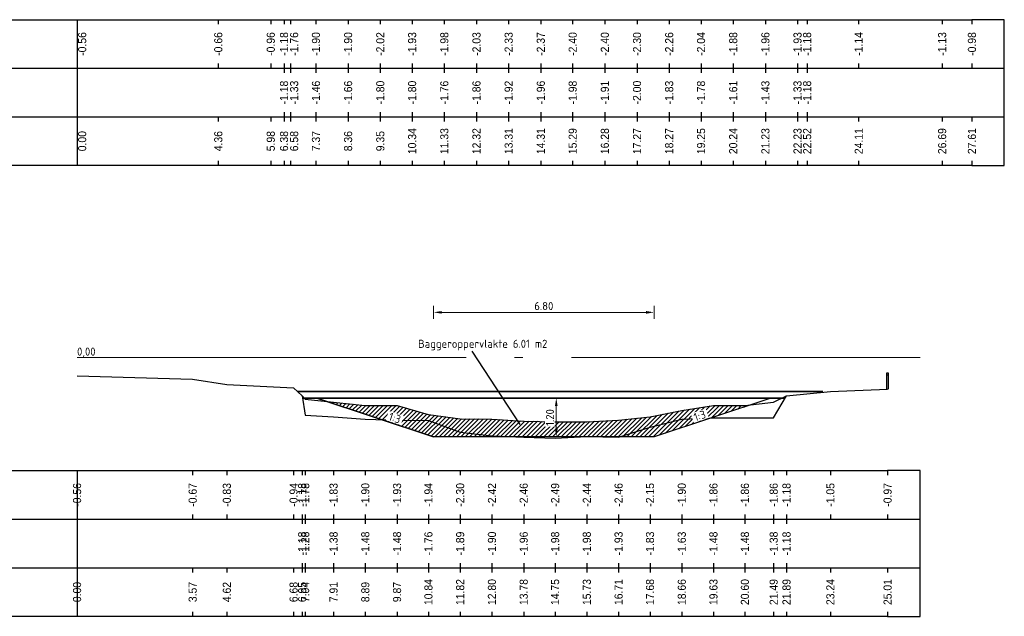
# Model space of a CAD drawing. Header units: metres. Extents: x 163463 to 198797, y 577287 to 592106.
# Tile 35 of 64: x 198186 to 198216, y 581711 to 581729. Entities that reach past the tile are written whole.
import ezdxf
from ezdxf.enums import TextEntityAlignment as Align

# ---------------------------------------------------------------- set-up
doc = ezdxf.new("R2010")
doc.units = ezdxf.units.M
doc.linetypes.add('AL-NAP_LIJN', pattern=[15.25, 12, -1.5, 0.25, -1.5])
doc.linetypes.add('MODDERLIJN', pattern=[2, 1, -1])
for name, color, linetype in [('0932-PRL_MODDERLIJN', 8, 'MODDERLIJN'), ('0943-PRP_RASTER', 8, 'Continuous'), ('0950-PRL_MAAIVELD', 8, 'Continuous'), ('0971-PRO_BALKLIJN', 1, 'Continuous'), ('0973-PRO_PARAMETERS', 1, 'Continuous'), ('0974-PRO_AFSTAND', 1, 'Continuous'), ('0975-PRO_HOOGTE-MAAIVELD', 1, 'Continuous'), ('0976-PRO_HOOGTE-SLIBLAAG', 1, 'Continuous'), ('baggerarcering', 1, 'Continuous'), ('baggeroppervlak', 7, 'Continuous'), ('Legger', 2, 'Continuous'), ('Teksten', 7, 'Continuous')]:
    doc.layers.add(name, color=color, linetype=linetype)
doc.layers.add('N-WA-WH-GRONDWATERLIJN-G', color=150, linetype='AL-GRONDWATERLIJN', lineweight=35)
doc.layers.add('X-XX-AL-NAP-G', color=7, linetype='AL-NAP_LIJN', lineweight=18)
doc.styles.add('NLCS-ISO', font='NLCS-ISO.ttf')
doc.styles.add('NLCS-ISO-M100-T25', font='NLCS-ISO.ttf', dxfattribs={"height": 0.25})
doc.styles.add('StagCAD', font='txt', dxfattribs={"width": 0.96})
doc.linetypes.add('AL-GRONDWATERLIJN', pattern='A,6,[32,NLCS.SHX,S=1,R=0,X=0,Y=0],6', length=12)
doc.dimstyles.new('NLCS-M100-T25-PIJL_l3_h1', dxfattribs={"dimscale": 0.1, "dimtxt": 0.25, "dimasz": 2.5, "dimexe": 2, "dimexo": 2, "dimgap": 0.7, "dimtad": 1, "dimzin": 0, "dimdsep": 46, "dimtxsty": 'NLCS-ISO-M100-T25', "dimcen": 2.5, "dimdle": 2, "dimclrd": 256, "dimclre": 256, "dimclrt": 256, "dimadec": 1, "dimazin": 0, "dimtfac": 1, "dimtofl": 0, "dimtmove": 1, "dimatfit": 0, "dimfxl": 2, "dimfxlon": 1, "dimtfill": 1, "dimtfillclr": 256, "dimtolj": 1, "dimtzin": 0, "dimlwd": 18, "dimlwe": 18, "dimarcsym": 0})

# ---------------------------------------------------------------- blocks, each defined once
blk = doc.blocks.new('PRASTR', base_point=(0, 1.5))
at = {"layer": '0943-PRP_RASTER'}
for points in [[(-0.04, 1.94, 0), (0.04, 1.94, 0)], [(-0.02, 1.5, 0), (-0.02, 2, 0), (0.02, 2, 0), (0.02, 1.5, 0)]]:
    blk.add_polyline3d(points, dxfattribs=at)
blk = doc.blocks.new('*D521')
at = {"lineweight": 18, "transparency": 16777216}
for p, q in [((198202.44, 581717.307), (198202.24, 581717.307)), ((198202.44, 581717.057), (198202.44, 581716.357)), ((198202.44, 581716.107), (198202.24, 581716.107))]:
    blk.add_line(p, q, dxfattribs=at)
at = {"transparency": 16777216}
for points in [[(198202.399, 581717.057), (198202.482, 581717.057), (198202.44, 581717.307)], [(198202.399, 581716.357), (198202.482, 581716.357), (198202.44, 581716.107)]]:
    blk.add_solid(points, dxfattribs=at)
at = {"layer": 'Defpoints', "color": 0, "transparency": 16777216}
for p in [(198202.44, 581717.307), (198202.44, 581716.107), (198202.44, 581716.107)]:
    blk.add_point(p, dxfattribs=at)
at = {"transparency": 16777216, "insert": (198202.245, 581716.707), "char_height": 0.25, "attachment_point": 5, "rotation": 90, "style": 'NLCS-ISO-M100-T25', "bg_fill": 3, "box_fill_scale": 1.1, "bg_fill_color": 256, "bg_fill_true_color": 13158600, "bg_fill_transparency": 0}
blk.add_mtext('\\A1;1.20', dxfattribs=at)
blk = doc.blocks.new('*D655')
at = {"lineweight": 18, "transparency": 16777216}
for p, q in [((198198.657, 581719.753), (198198.657, 581720.153)), ((198198.907, 581719.953), (198205.207, 581719.953)), ((198205.457, 581719.753), (198205.457, 581720.153))]:
    blk.add_line(p, q, dxfattribs=at)
at = {"transparency": 16777216}
for points in [[(198198.907, 581719.994), (198198.907, 581719.911), (198198.657, 581719.953)], [(198205.207, 581719.994), (198205.207, 581719.911), (198205.457, 581719.953)]]:
    blk.add_solid(points, dxfattribs=at)
at = {"layer": 'Defpoints', "color": 0, "transparency": 16777216}
for p in [(198205.457, 581719.953), (198198.657, 581716.107), (198205.457, 581716.107)]:
    blk.add_point(p, dxfattribs=at)
at = {"transparency": 16777216, "insert": (198202.057, 581720.148), "char_height": 0.25, "attachment_point": 5, "style": 'NLCS-ISO-M100-T25', "bg_fill": 3, "box_fill_scale": 1.1, "bg_fill_color": 256, "bg_fill_true_color": 13158600, "bg_fill_transparency": 0}
blk.add_mtext('\\A1;6.80', dxfattribs=at)

msp = doc.modelspace()

# ---------------------------------------------------------------- hatches: boundary and pattern name
at = {"layer": 'baggerarcering'}
h = msp.add_hatch(dxfattribs=at)
h.set_pattern_fill('ANSI31', color=256, scale=0.03)
h.set_pattern_definition([(45, (1063.35865, -4167.91118), (-0.067351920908, 0.067351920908), [])])
h.paths.add_polyline_path([(198195.384, 581717.199), (198198.657, 581716.107), (198205.457, 581716.107), (198208.422, 581717.096), (198208.259, 581717.077), (198207.289, 581717.077), (198206.312, 581716.927), (198205.332, 581716.727), (198204.362, 581716.627), (198203.382, 581716.577), (198202.405, 581716.577), (198201.435, 581716.597), (198200.455, 581716.657), (198199.475, 581716.667), (198198.496, 581716.797), (198197.528, 581717.077), (198196.548, 581717.077), (198195.569, 581717.177)])

# ---------------------------------------------------------------- linework, layer by layer
at = {"layer": '0932-PRL_MODDERLIJN'}
msp.add_lwpolyline([(198194.601, 581717.377), (198194.693, 581717.277), (198195.569, 581717.177), (198196.548, 581717.077), (198197.528, 581717.077), (198198.496, 581716.797), (198199.475, 581716.667), (198200.455, 581716.657), (198201.435, 581716.597), (198202.405, 581716.577), (198203.382, 581716.577), (198204.362, 581716.627), (198205.332, 581716.727), (198206.312, 581716.927), (198207.289, 581717.077), (198208.259, 581717.077), (198209.147, 581717.177), (198209.543, 581717.377)], dxfattribs=at)
at = {"layer": '0950-PRL_MAAIVELD'}
msp.add_lwpolyline([(198187.656, 581717.992), (198191.222, 581717.89), (198192.276, 581717.726), (198194.336, 581717.619), (198194.601, 581717.377), (198194.693, 581716.777), (198195.569, 581716.727), (198196.548, 581716.657), (198197.528, 581716.627), (198198.496, 581716.617), (198199.475, 581716.257), (198200.455, 581716.137), (198201.435, 581716.097), (198202.405, 581716.067), (198203.382, 581716.117), (198204.362, 581716.097), (198205.332, 581716.407), (198206.312, 581716.657), (198207.289, 581716.697), (198208.259, 581716.697), (198209.147, 581716.697), (198209.543, 581717.377), (198210.896, 581717.507), (198212.662, 581717.584)], dxfattribs=at)
at = {"layer": '0971-PRO_BALKLIJN'}
for points in [[(198187.656, 581728.989), (198187.656, 581724.489)], [(198180.156, 581727.489), (198187.656, 581727.489)], [(198187.656, 581727.489), (198215.263, 581727.489)], [(198215.263, 581727.489), (198216.263, 581727.489)], [(198180.156, 581725.989), (198187.656, 581725.989)], [(198187.656, 581725.989), (198215.263, 581725.989)], [(198215.263, 581725.989), (198216.263, 581725.989)], [(198187.656, 581715.067), (198187.656, 581710.567)], [(198180.156, 581713.567), (198187.656, 581713.567)], [(198187.656, 581713.567), (198212.662, 581713.567)], [(198212.662, 581713.567), (198213.662, 581713.567)], [(198180.156, 581712.067), (198187.656, 581712.067)], [(198187.656, 581712.067), (198212.662, 581712.067)], [(198212.662, 581712.067), (198213.662, 581712.067)]]:
    msp.add_lwpolyline(points, dxfattribs=at)
at = {"layer": '0973-PRO_PARAMETERS'}
for points in [[(198187.656, 581724.489), (198180.156, 581724.489), (198180.156, 581728.989), (198187.656, 581728.989)], [(198187.656, 581728.989), (198215.263, 581728.989)], [(198215.263, 581724.489), (198216.263, 581724.489), (198216.263, 581728.989), (198215.263, 581728.989)], [(198215.263, 581724.489), (198187.656, 581724.489)], [(198187.656, 581710.567), (198180.156, 581710.567), (198180.156, 581715.067), (198187.656, 581715.067)], [(198187.656, 581715.067), (198212.662, 581715.067)], [(198212.662, 581710.567), (198213.662, 581710.567), (198213.662, 581715.067), (198212.662, 581715.067)], [(198212.662, 581710.567), (198187.656, 581710.567)]]:
    msp.add_lwpolyline(points, dxfattribs=at)
at = {"layer": '0974-PRO_AFSTAND'}
for points in [[(198187.656, 581725.989), (198187.656, 581725.847)], [(198192.012, 581725.989), (198192.012, 581725.847)], [(198193.632, 581725.989), (198193.632, 581725.847)], [(198194.041, 581725.989), (198194.041, 581725.847)], [(198194.237, 581725.989), (198194.237, 581725.847)], [(198194.237, 581725.989), (198194.237, 581725.847)], [(198195.026, 581725.989), (198195.026, 581725.847)], [(198195.026, 581725.989), (198195.026, 581725.847)], [(198196.018, 581725.989), (198196.018, 581725.847)], [(198196.018, 581725.989), (198196.018, 581725.847)], [(198197.011, 581725.989), (198197.011, 581725.847)], [(198197.011, 581725.989), (198197.011, 581725.847)], [(198197.993, 581725.989), (198197.993, 581725.847)], [(198197.993, 581725.989), (198197.993, 581725.847)], [(198198.986, 581725.989), (198198.986, 581725.847)], [(198198.986, 581725.989), (198198.986, 581725.847)], [(198199.978, 581725.989), (198199.978, 581725.847)], [(198199.978, 581725.989), (198199.978, 581725.847)], [(198200.971, 581725.989), (198200.971, 581725.847)], [(198200.971, 581725.989), (198200.971, 581725.847)], [(198201.963, 581725.989), (198201.963, 581725.847)], [(198201.963, 581725.989), (198201.963, 581725.847)], [(198202.946, 581725.989), (198202.946, 581725.847)], [(198202.946, 581725.989), (198202.946, 581725.847)], [(198203.938, 581725.989), (198203.938, 581725.847)], [(198203.938, 581725.989), (198203.938, 581725.847)], [(198204.931, 581725.989), (198204.931, 581725.847)], [(198204.931, 581725.989), (198204.931, 581725.847)], [(198205.923, 581725.989), (198205.923, 581725.847)], [(198205.923, 581725.989), (198205.923, 581725.847)], [(198206.906, 581725.989), (198206.906, 581725.847)], [(198206.906, 581725.989), (198206.906, 581725.847)], [(198207.898, 581725.989), (198207.898, 581725.847)], [(198207.898, 581725.989), (198207.898, 581725.847)], [(198208.891, 581725.989), (198208.891, 581725.847)], [(198208.891, 581725.989), (198208.891, 581725.847)], [(198209.883, 581725.989), (198209.883, 581725.847)], [(198209.883, 581725.989), (198209.883, 581725.847)], [(198210.179, 581725.989), (198210.179, 581725.847)], [(198211.769, 581725.989), (198211.769, 581725.847)], [(198214.344, 581725.989), (198214.344, 581725.847)], [(198215.263, 581725.989), (198215.263, 581725.847)], [(198187.656, 581724.632), (198187.656, 581724.489)], [(198192.012, 581724.632), (198192.012, 581724.489)], [(198193.632, 581724.632), (198193.632, 581724.489)], [(198194.041, 581724.632), (198194.041, 581724.489)], [(198194.237, 581724.632), (198194.237, 581724.489)], [(198194.237, 581724.632), (198194.237, 581724.489)], [(198195.026, 581724.632), (198195.026, 581724.489)], [(198195.026, 581724.632), (198195.026, 581724.489)], [(198196.018, 581724.632), (198196.018, 581724.489)], [(198196.018, 581724.632), (198196.018, 581724.489)], [(198197.011, 581724.632), (198197.011, 581724.489)], [(198197.011, 581724.632), (198197.011, 581724.489)], [(198197.993, 581724.632), (198197.993, 581724.489)], [(198197.993, 581724.632), (198197.993, 581724.489)], [(198198.986, 581724.632), (198198.986, 581724.489)], [(198198.986, 581724.632), (198198.986, 581724.489)], [(198199.978, 581724.632), (198199.978, 581724.489)], [(198199.978, 581724.632), (198199.978, 581724.489)], [(198200.971, 581724.632), (198200.971, 581724.489)], [(198200.971, 581724.632), (198200.971, 581724.489)], [(198201.963, 581724.632), (198201.963, 581724.489)], [(198201.963, 581724.632), (198201.963, 581724.489)], [(198202.946, 581724.632), (198202.946, 581724.489)], [(198202.946, 581724.632), (198202.946, 581724.489)], [(198203.938, 581724.632), (198203.938, 581724.489)], [(198203.938, 581724.632), (198203.938, 581724.489)], [(198204.931, 581724.632), (198204.931, 581724.489)], [(198204.931, 581724.632), (198204.931, 581724.489)], [(198205.923, 581724.632), (198205.923, 581724.489)], [(198205.923, 581724.632), (198205.923, 581724.489)], [(198206.906, 581724.632), (198206.906, 581724.489)], [(198206.906, 581724.632), (198206.906, 581724.489)], [(198207.898, 581724.632), (198207.898, 581724.489)], [(198207.898, 581724.632), (198207.898, 581724.489)], [(198208.891, 581724.632), (198208.891, 581724.489)], [(198208.891, 581724.632), (198208.891, 581724.489)], [(198209.883, 581724.632), (198209.883, 581724.489)], [(198209.883, 581724.632), (198209.883, 581724.489)], [(198210.179, 581724.632), (198210.179, 581724.489)], [(198211.769, 581724.632), (198211.769, 581724.489)], [(198214.344, 581724.632), (198214.344, 581724.489)], [(198215.263, 581724.632), (198215.263, 581724.489)], [(198187.656, 581712.067), (198187.656, 581711.925)], [(198191.222, 581712.067), (198191.222, 581711.925)], [(198192.276, 581712.067), (198192.276, 581711.925)], [(198194.336, 581712.067), (198194.336, 581711.925)], [(198194.601, 581712.067), (198194.601, 581711.925)], [(198194.693, 581712.067), (198194.693, 581711.925)], [(198194.693, 581712.067), (198194.693, 581711.925)], [(198195.569, 581712.067), (198195.569, 581711.925)], [(198195.569, 581712.067), (198195.569, 581711.925)], [(198196.548, 581712.067), (198196.548, 581711.925)], [(198196.548, 581712.067), (198196.548, 581711.925)], [(198197.528, 581712.067), (198197.528, 581711.925)], [(198197.528, 581712.067), (198197.528, 581711.925)], [(198198.496, 581712.067), (198198.496, 581711.925)], [(198198.496, 581712.067), (198198.496, 581711.925)], [(198199.475, 581712.067), (198199.475, 581711.925)], [(198199.475, 581712.067), (198199.475, 581711.925)], [(198200.455, 581712.067), (198200.455, 581711.925)], [(198200.455, 581712.067), (198200.455, 581711.925)], [(198201.435, 581712.067), (198201.435, 581711.925)], [(198201.435, 581712.067), (198201.435, 581711.925)], [(198202.405, 581712.067), (198202.405, 581711.925)], [(198202.405, 581712.067), (198202.405, 581711.925)], [(198203.382, 581712.067), (198203.382, 581711.925)], [(198203.382, 581712.067), (198203.382, 581711.925)], [(198204.362, 581712.067), (198204.362, 581711.925)], [(198204.362, 581712.067), (198204.362, 581711.925)], [(198205.332, 581712.067), (198205.332, 581711.925)], [(198205.332, 581712.067), (198205.332, 581711.925)], [(198206.312, 581712.067), (198206.312, 581711.925)], [(198206.312, 581712.067), (198206.312, 581711.925)], [(198207.289, 581712.067), (198207.289, 581711.925)], [(198207.289, 581712.067), (198207.289, 581711.925)], [(198208.259, 581712.067), (198208.259, 581711.925)], [(198208.259, 581712.067), (198208.259, 581711.925)], [(198209.147, 581712.067), (198209.147, 581711.925)], [(198209.147, 581712.067), (198209.147, 581711.925)], [(198209.543, 581712.067), (198209.543, 581711.925)], [(198210.896, 581712.067), (198210.896, 581711.925)], [(198212.662, 581712.067), (198212.662, 581711.925)], [(198187.656, 581710.71), (198187.656, 581710.567)], [(198191.222, 581710.71), (198191.222, 581710.567)], [(198192.276, 581710.71), (198192.276, 581710.567)], [(198194.336, 581710.71), (198194.336, 581710.567)], [(198194.601, 581710.71), (198194.601, 581710.567)], [(198194.693, 581710.71), (198194.693, 581710.567)], [(198194.693, 581710.71), (198194.693, 581710.567)], [(198195.569, 581710.71), (198195.569, 581710.567)], [(198195.569, 581710.71), (198195.569, 581710.567)], [(198196.548, 581710.71), (198196.548, 581710.567)], [(198196.548, 581710.71), (198196.548, 581710.567)], [(198197.528, 581710.71), (198197.528, 581710.567)], [(198197.528, 581710.71), (198197.528, 581710.567)], [(198198.496, 581710.71), (198198.496, 581710.567)], [(198198.496, 581710.71), (198198.496, 581710.567)], [(198199.475, 581710.71), (198199.475, 581710.567)], [(198199.475, 581710.71), (198199.475, 581710.567)], [(198200.455, 581710.71), (198200.455, 581710.567)], [(198200.455, 581710.71), (198200.455, 581710.567)], [(198201.435, 581710.71), (198201.435, 581710.567)], [(198201.435, 581710.71), (198201.435, 581710.567)], [(198202.405, 581710.71), (198202.405, 581710.567)], [(198202.405, 581710.71), (198202.405, 581710.567)], [(198203.382, 581710.71), (198203.382, 581710.567)], [(198203.382, 581710.71), (198203.382, 581710.567)], [(198204.362, 581710.71), (198204.362, 581710.567)], [(198204.362, 581710.71), (198204.362, 581710.567)], [(198205.332, 581710.71), (198205.332, 581710.567)], [(198205.332, 581710.71), (198205.332, 581710.567)], [(198206.312, 581710.71), (198206.312, 581710.567)], [(198206.312, 581710.71), (198206.312, 581710.567)], [(198207.289, 581710.71), (198207.289, 581710.567)], [(198207.289, 581710.71), (198207.289, 581710.567)], [(198208.259, 581710.71), (198208.259, 581710.567)], [(198208.259, 581710.71), (198208.259, 581710.567)], [(198209.147, 581710.71), (198209.147, 581710.567)], [(198209.147, 581710.71), (198209.147, 581710.567)], [(198209.543, 581710.71), (198209.543, 581710.567)], [(198210.896, 581710.71), (198210.896, 581710.567)], [(198212.662, 581710.71), (198212.662, 581710.567)]]:
    msp.add_lwpolyline(points, dxfattribs=at)
at = {"layer": '0975-PRO_HOOGTE-MAAIVELD'}
for points in [[(198187.656, 581728.989), (198187.656, 581728.847)], [(198192.012, 581728.989), (198192.012, 581728.847)], [(198193.632, 581728.989), (198193.632, 581728.847)], [(198194.041, 581728.989), (198194.041, 581728.847)], [(198194.237, 581728.989), (198194.237, 581728.847)], [(198195.026, 581728.989), (198195.026, 581728.847)], [(198196.018, 581728.989), (198196.018, 581728.847)], [(198197.011, 581728.989), (198197.011, 581728.847)], [(198197.993, 581728.989), (198197.993, 581728.847)], [(198198.986, 581728.989), (198198.986, 581728.847)], [(198199.978, 581728.989), (198199.978, 581728.847)], [(198200.971, 581728.989), (198200.971, 581728.847)], [(198201.963, 581728.989), (198201.963, 581728.847)], [(198202.946, 581728.989), (198202.946, 581728.847)], [(198203.938, 581728.989), (198203.938, 581728.847)], [(198204.931, 581728.989), (198204.931, 581728.847)], [(198205.923, 581728.989), (198205.923, 581728.847)], [(198206.906, 581728.989), (198206.906, 581728.847)], [(198207.898, 581728.989), (198207.898, 581728.847)], [(198208.891, 581728.989), (198208.891, 581728.847)], [(198209.883, 581728.989), (198209.883, 581728.847)], [(198210.179, 581728.989), (198210.179, 581728.847)], [(198211.769, 581728.989), (198211.769, 581728.847)], [(198214.344, 581728.989), (198214.344, 581728.847)], [(198215.263, 581728.989), (198215.263, 581728.847)], [(198187.656, 581727.632), (198187.656, 581727.489)], [(198192.012, 581727.632), (198192.012, 581727.489)], [(198193.632, 581727.632), (198193.632, 581727.489)], [(198194.041, 581727.632), (198194.041, 581727.489)], [(198194.237, 581727.632), (198194.237, 581727.489)], [(198195.026, 581727.632), (198195.026, 581727.489)], [(198196.018, 581727.632), (198196.018, 581727.489)], [(198197.011, 581727.632), (198197.011, 581727.489)], [(198197.993, 581727.632), (198197.993, 581727.489)], [(198198.986, 581727.632), (198198.986, 581727.489)], [(198199.978, 581727.632), (198199.978, 581727.489)], [(198200.971, 581727.632), (198200.971, 581727.489)], [(198201.963, 581727.632), (198201.963, 581727.489)], [(198202.946, 581727.632), (198202.946, 581727.489)], [(198203.938, 581727.632), (198203.938, 581727.489)], [(198204.931, 581727.632), (198204.931, 581727.489)], [(198205.923, 581727.632), (198205.923, 581727.489)], [(198206.906, 581727.632), (198206.906, 581727.489)], [(198207.898, 581727.632), (198207.898, 581727.489)], [(198208.891, 581727.632), (198208.891, 581727.489)], [(198209.883, 581727.632), (198209.883, 581727.489)], [(198210.179, 581727.632), (198210.179, 581727.489)], [(198211.769, 581727.632), (198211.769, 581727.489)], [(198214.344, 581727.632), (198214.344, 581727.489)], [(198215.263, 581727.632), (198215.263, 581727.489)], [(198187.656, 581715.067), (198187.656, 581714.925)], [(198191.222, 581715.067), (198191.222, 581714.925)], [(198192.276, 581715.067), (198192.276, 581714.925)], [(198194.336, 581715.067), (198194.336, 581714.925)], [(198194.601, 581715.067), (198194.601, 581714.925)], [(198194.693, 581715.067), (198194.693, 581714.925)], [(198195.569, 581715.067), (198195.569, 581714.925)], [(198196.548, 581715.067), (198196.548, 581714.925)], [(198197.528, 581715.067), (198197.528, 581714.925)], [(198198.496, 581715.067), (198198.496, 581714.925)], [(198199.475, 581715.067), (198199.475, 581714.925)], [(198200.455, 581715.067), (198200.455, 581714.925)], [(198201.435, 581715.067), (198201.435, 581714.925)], [(198202.405, 581715.067), (198202.405, 581714.925)], [(198203.382, 581715.067), (198203.382, 581714.925)], [(198204.362, 581715.067), (198204.362, 581714.925)], [(198205.332, 581715.067), (198205.332, 581714.925)], [(198206.312, 581715.067), (198206.312, 581714.925)], [(198207.289, 581715.067), (198207.289, 581714.925)], [(198208.259, 581715.067), (198208.259, 581714.925)], [(198209.147, 581715.067), (198209.147, 581714.925)], [(198209.543, 581715.067), (198209.543, 581714.925)], [(198210.896, 581715.067), (198210.896, 581714.925)], [(198212.662, 581715.067), (198212.662, 581714.925)], [(198187.656, 581713.71), (198187.656, 581713.567)], [(198191.222, 581713.71), (198191.222, 581713.567)], [(198192.276, 581713.71), (198192.276, 581713.567)], [(198194.336, 581713.71), (198194.336, 581713.567)], [(198194.601, 581713.71), (198194.601, 581713.567)], [(198194.693, 581713.71), (198194.693, 581713.567)], [(198195.569, 581713.71), (198195.569, 581713.567)], [(198196.548, 581713.71), (198196.548, 581713.567)], [(198197.528, 581713.71), (198197.528, 581713.567)], [(198198.496, 581713.71), (198198.496, 581713.567)], [(198199.475, 581713.71), (198199.475, 581713.567)], [(198200.455, 581713.71), (198200.455, 581713.567)], [(198201.435, 581713.71), (198201.435, 581713.567)], [(198202.405, 581713.71), (198202.405, 581713.567)], [(198203.382, 581713.71), (198203.382, 581713.567)], [(198204.362, 581713.71), (198204.362, 581713.567)], [(198205.332, 581713.71), (198205.332, 581713.567)], [(198206.312, 581713.71), (198206.312, 581713.567)], [(198207.289, 581713.71), (198207.289, 581713.567)], [(198208.259, 581713.71), (198208.259, 581713.567)], [(198209.147, 581713.71), (198209.147, 581713.567)], [(198209.543, 581713.71), (198209.543, 581713.567)], [(198210.896, 581713.71), (198210.896, 581713.567)], [(198212.662, 581713.71), (198212.662, 581713.567)]]:
    msp.add_lwpolyline(points, dxfattribs=at)
at = {"layer": '0976-PRO_HOOGTE-SLIBLAAG'}
for points in [[(198194.041, 581727.489), (198194.041, 581727.347)], [(198194.237, 581727.489), (198194.237, 581727.347)], [(198195.026, 581727.489), (198195.026, 581727.347)], [(198196.018, 581727.489), (198196.018, 581727.347)], [(198197.011, 581727.489), (198197.011, 581727.347)], [(198197.993, 581727.489), (198197.993, 581727.347)], [(198198.986, 581727.489), (198198.986, 581727.347)], [(198199.978, 581727.489), (198199.978, 581727.347)], [(198200.971, 581727.489), (198200.971, 581727.347)], [(198201.963, 581727.489), (198201.963, 581727.347)], [(198202.946, 581727.489), (198202.946, 581727.347)], [(198203.938, 581727.489), (198203.938, 581727.347)], [(198204.931, 581727.489), (198204.931, 581727.347)], [(198205.923, 581727.489), (198205.923, 581727.347)], [(198206.906, 581727.489), (198206.906, 581727.347)], [(198207.898, 581727.489), (198207.898, 581727.347)], [(198208.891, 581727.489), (198208.891, 581727.347)], [(198209.883, 581727.489), (198209.883, 581727.347)], [(198210.179, 581727.489), (198210.179, 581727.347)], [(198194.041, 581726.132), (198194.041, 581725.989)], [(198194.237, 581726.132), (198194.237, 581725.989)], [(198195.026, 581726.132), (198195.026, 581725.989)], [(198196.018, 581726.132), (198196.018, 581725.989)], [(198197.011, 581726.132), (198197.011, 581725.989)], [(198197.993, 581726.132), (198197.993, 581725.989)], [(198198.986, 581726.132), (198198.986, 581725.989)], [(198199.978, 581726.132), (198199.978, 581725.989)], [(198200.971, 581726.132), (198200.971, 581725.989)], [(198201.963, 581726.132), (198201.963, 581725.989)], [(198202.946, 581726.132), (198202.946, 581725.989)], [(198203.938, 581726.132), (198203.938, 581725.989)], [(198204.931, 581726.132), (198204.931, 581725.989)], [(198205.923, 581726.132), (198205.923, 581725.989)], [(198206.906, 581726.132), (198206.906, 581725.989)], [(198207.898, 581726.132), (198207.898, 581725.989)], [(198208.891, 581726.132), (198208.891, 581725.989)], [(198209.883, 581726.132), (198209.883, 581725.989)], [(198210.179, 581726.132), (198210.179, 581725.989)], [(198194.601, 581713.567), (198194.601, 581713.425)], [(198194.693, 581713.567), (198194.693, 581713.425)], [(198195.569, 581713.567), (198195.569, 581713.425)], [(198196.548, 581713.567), (198196.548, 581713.425)], [(198197.528, 581713.567), (198197.528, 581713.425)], [(198198.496, 581713.567), (198198.496, 581713.425)], [(198199.475, 581713.567), (198199.475, 581713.425)], [(198200.455, 581713.567), (198200.455, 581713.425)], [(198201.435, 581713.567), (198201.435, 581713.425)], [(198202.405, 581713.567), (198202.405, 581713.425)], [(198203.382, 581713.567), (198203.382, 581713.425)], [(198204.362, 581713.567), (198204.362, 581713.425)], [(198205.332, 581713.567), (198205.332, 581713.425)], [(198206.312, 581713.567), (198206.312, 581713.425)], [(198207.289, 581713.567), (198207.289, 581713.425)], [(198208.259, 581713.567), (198208.259, 581713.425)], [(198209.147, 581713.567), (198209.147, 581713.425)], [(198209.543, 581713.567), (198209.543, 581713.425)], [(198194.601, 581712.21), (198194.601, 581712.067)], [(198194.693, 581712.21), (198194.693, 581712.067)], [(198195.569, 581712.21), (198195.569, 581712.067)], [(198196.548, 581712.21), (198196.548, 581712.067)], [(198197.528, 581712.21), (198197.528, 581712.067)], [(198198.496, 581712.21), (198198.496, 581712.067)], [(198199.475, 581712.21), (198199.475, 581712.067)], [(198200.455, 581712.21), (198200.455, 581712.067)], [(198201.435, 581712.21), (198201.435, 581712.067)], [(198202.405, 581712.21), (198202.405, 581712.067)], [(198203.382, 581712.21), (198203.382, 581712.067)], [(198204.362, 581712.21), (198204.362, 581712.067)], [(198205.332, 581712.21), (198205.332, 581712.067)], [(198206.312, 581712.21), (198206.312, 581712.067)], [(198207.289, 581712.21), (198207.289, 581712.067)], [(198208.259, 581712.21), (198208.259, 581712.067)], [(198209.147, 581712.21), (198209.147, 581712.067)], [(198209.543, 581712.21), (198209.543, 581712.067)]]:
    msp.add_lwpolyline(points, dxfattribs=at)
at = {"layer": 'baggeroppervlak'}
msp.add_line((198201.33, 581716.489), (198199.85, 581718.751), dxfattribs=at)
at = {"layer": 'N-WA-WH-GRONDWATERLIJN-G'}
for p, q in [((198194.459, 581717.507), (198210.663, 581717.507)), ((198194.612, 581717.307), (198209.502, 581717.307))]:
    msp.add_line(p, q, dxfattribs=at)
at = {"layer": 'X-XX-AL-NAP-G'}
msp.add_line((198187.656, 581718.557), (198213.662, 581718.557), dxfattribs=at)

# ---------------------------------------------------------------- block references
at = {"layer": '0943-PRP_RASTER'}
msp.add_blockref('PRASTR', (198212.662, 581717.584), dxfattribs=at)

# ---------------------------------------------------------------- texts
at = {"layer": '0974-PRO_AFSTAND', "style": 'StagCAD', "width": 0.96}
for s, p in [('0.00', (198187.814, 581725.239)), ('4.36', (198192.012, 581725.239)), ('5.98', (198193.632, 581725.239)), ('6.38', (198194.041, 581725.239)), ('6.58', (198194.353, 581725.239)), ('6.58', (198194.353, 581725.239)), ('7.37', (198195.026, 581725.239)), ('7.37', (198195.026, 581725.239)), ('8.36', (198196.018, 581725.239)), ('8.36', (198196.018, 581725.239)), ('9.35', (198197.011, 581725.239)), ('9.35', (198197.011, 581725.239)), ('10.34', (198197.993, 581725.239)), ('10.34', (198197.993, 581725.239)), ('11.33', (198198.986, 581725.239)), ('11.33', (198198.986, 581725.239)), ('12.32', (198199.978, 581725.239)), ('12.32', (198199.978, 581725.239)), ('13.31', (198200.971, 581725.239)), ('13.31', (198200.971, 581725.239)), ('14.31', (198201.963, 581725.239)), ('14.31', (198201.963, 581725.239)), ('15.29', (198202.946, 581725.239)), ('15.29', (198202.946, 581725.239)), ('16.28', (198203.938, 581725.239)), ('16.28', (198203.938, 581725.239)), ('17.27', (198204.931, 581725.239)), ('17.27', (198204.931, 581725.239)), ('18.27', (198205.923, 581725.239)), ('18.27', (198205.923, 581725.239)), ('19.25', (198206.906, 581725.239)), ('19.25', (198206.906, 581725.239)), ('20.24', (198207.898, 581725.239)), ('20.24', (198207.898, 581725.239)), ('21.23', (198208.891, 581725.239)), ('21.23', (198208.891, 581725.239)), ('22.23', (198209.883, 581725.239)), ('22.23', (198209.883, 581725.239)), ('22.52', (198210.179, 581725.239)), ('24.11', (198211.769, 581725.239)), ('26.69', (198214.344, 581725.239)), ('27.61', (198215.263, 581725.239)), ('0.00', (198187.656, 581711.317)), ('3.57', (198191.222, 581711.317)), ('4.62', (198192.276, 581711.317)), ('6.68', (198194.336, 581711.317)), ('6.95', (198194.601, 581711.317)), ('7.04', (198194.693, 581711.317)), ('7.04', (198194.693, 581711.317)), ('7.91', (198195.569, 581711.317)), ('7.91', (198195.569, 581711.317)), ('8.89', (198196.548, 581711.317)), ('8.89', (198196.548, 581711.317)), ('9.87', (198197.528, 581711.317)), ('9.87', (198197.528, 581711.317)), ('10.84', (198198.496, 581711.317)), ('10.84', (198198.496, 581711.317)), ('11.82', (198199.475, 581711.317)), ('11.82', (198199.475, 581711.317)), ('12.80', (198200.455, 581711.317)), ('12.80', (198200.455, 581711.317)), ('13.78', (198201.435, 581711.317)), ('13.78', (198201.435, 581711.317)), ('14.75', (198202.405, 581711.317)), ('14.75', (198202.405, 581711.317)), ('15.73', (198203.382, 581711.317)), ('15.73', (198203.382, 581711.317)), ('16.71', (198204.362, 581711.317)), ('16.71', (198204.362, 581711.317)), ('17.68', (198205.332, 581711.317)), ('17.68', (198205.332, 581711.317)), ('18.66', (198206.312, 581711.317)), ('18.66', (198206.312, 581711.317)), ('19.63', (198207.289, 581711.317)), ('19.63', (198207.289, 581711.317)), ('20.60', (198208.259, 581711.317)), ('20.60', (198208.259, 581711.317)), ('21.49', (198209.147, 581711.317)), ('21.49', (198209.147, 581711.317)), ('21.89', (198209.543, 581711.317)), ('23.24', (198210.896, 581711.317)), ('25.01', (198212.662, 581711.317))]:
    msp.add_text(s, height=0.25, rotation=90, dxfattribs=at).set_placement(p, align=Align.MIDDLE)
at = {"layer": '0975-PRO_HOOGTE-MAAIVELD', "style": 'StagCAD', "width": 0.96}
for s, p in [('-0.56', (198187.814, 581728.239)), ('-0.66', (198192.012, 581728.239)), ('-0.96', (198193.632, 581728.239)), ('-1.18', (198194.041, 581728.239)), ('-1.76', (198194.353, 581728.239)), ('-1.90', (198195.026, 581728.239)), ('-1.90', (198196.018, 581728.239)), ('-2.02', (198197.011, 581728.239)), ('-1.93', (198197.993, 581728.239)), ('-1.98', (198198.986, 581728.239)), ('-2.03', (198199.978, 581728.239)), ('-2.33', (198200.971, 581728.239)), ('-2.37', (198201.963, 581728.239)), ('-2.40', (198202.946, 581728.239)), ('-2.40', (198203.938, 581728.239)), ('-2.30', (198204.931, 581728.239)), ('-2.26', (198205.923, 581728.239)), ('-2.04', (198206.906, 581728.239)), ('-1.88', (198207.898, 581728.239)), ('-1.96', (198208.891, 581728.239)), ('-1.93', (198209.883, 581728.239)), ('-1.18', (198210.179, 581728.239)), ('-1.14', (198211.769, 581728.239)), ('-1.13', (198214.344, 581728.239)), ('-0.98', (198215.263, 581728.239)), ('-0.56', (198187.656, 581714.317)), ('-0.67', (198191.222, 581714.317)), ('-0.83', (198192.276, 581714.317)), ('-0.94', (198194.336, 581714.317)), ('-1.18', (198194.601, 581714.317)), ('-1.78', (198194.693, 581714.317)), ('-1.83', (198195.569, 581714.317)), ('-1.90', (198196.548, 581714.317)), ('-1.93', (198197.528, 581714.317)), ('-1.94', (198198.496, 581714.317)), ('-2.30', (198199.475, 581714.317)), ('-2.42', (198200.455, 581714.317)), ('-2.46', (198201.435, 581714.317)), ('-2.49', (198202.405, 581714.317)), ('-2.44', (198203.382, 581714.317)), ('-2.46', (198204.362, 581714.317)), ('-2.15', (198205.332, 581714.317)), ('-1.90', (198206.312, 581714.317)), ('-1.86', (198207.289, 581714.317)), ('-1.86', (198208.259, 581714.317)), ('-1.86', (198209.147, 581714.317)), ('-1.18', (198209.543, 581714.317)), ('-1.05', (198210.896, 581714.317)), ('-0.97', (198212.662, 581714.317))]:
    msp.add_text(s, height=0.25, rotation=90, dxfattribs=at).set_placement(p, align=Align.MIDDLE)
at = {"layer": '0976-PRO_HOOGTE-SLIBLAAG', "style": 'StagCAD', "width": 0.96}
for s, p in [('-1.18', (198194.041, 581726.739)), ('-1.33', (198194.353, 581726.739)), ('-1.46', (198195.026, 581726.739)), ('-1.66', (198196.018, 581726.739)), ('-1.80', (198197.011, 581726.739)), ('-1.80', (198197.993, 581726.739)), ('-1.76', (198198.986, 581726.739)), ('-1.86', (198199.978, 581726.739)), ('-1.92', (198200.971, 581726.739)), ('-1.96', (198201.963, 581726.739)), ('-1.98', (198202.946, 581726.739)), ('-1.91', (198203.938, 581726.739)), ('-2.00', (198204.931, 581726.739)), ('-1.83', (198205.923, 581726.739)), ('-1.78', (198206.906, 581726.739)), ('-1.61', (198207.898, 581726.739)), ('-1.43', (198208.891, 581726.739)), ('-1.33', (198209.883, 581726.739)), ('-1.18', (198210.179, 581726.739)), ('-1.18', (198194.601, 581712.817)), ('-1.28', (198194.693, 581712.817)), ('-1.38', (198195.569, 581712.817)), ('-1.48', (198196.548, 581712.817)), ('-1.48', (198197.528, 581712.817)), ('-1.76', (198198.496, 581712.817)), ('-1.89', (198199.475, 581712.817)), ('-1.90', (198200.455, 581712.817)), ('-1.96', (198201.435, 581712.817)), ('-1.98', (198202.405, 581712.817)), ('-1.98', (198203.382, 581712.817)), ('-1.93', (198204.362, 581712.817)), ('-1.83', (198205.332, 581712.817)), ('-1.63', (198206.312, 581712.817)), ('-1.48', (198207.289, 581712.817)), ('-1.48', (198208.259, 581712.817)), ('-1.38', (198209.147, 581712.817)), ('-1.18', (198209.543, 581712.817))]:
    msp.add_text(s, height=0.25, rotation=90, dxfattribs=at).set_placement(p, align=Align.MIDDLE)
at = {"layer": 'baggeroppervlak', "style": 'NLCS-ISO'}
msp.add_text('Baggeroppervlakte 6.01 m2', height=0.25, dxfattribs=at).set_placement((198200.172, 581718.782), align=Align.BOTTOM_CENTER)
at = {"layer": 'Teksten', "insert": (198187.656, 581718.557), "char_height": 0.25, "width": 6.125, "attachment_point": 7, "style": 'NLCS-ISO'}
msp.add_mtext('0,00 ', dxfattribs=at)

# ---------------------------------------------------------------- next in the draw order: dimensions: what is measured, and where the dimension line sits
dim = msp.add_aligned_dim(p1=(198202.44, 581717.307), p2=(198202.44, 581716.107), distance=0, dimstyle='NLCS-M100-T25-PIJL_l3_h1')
dim.commit()
dim.dimension.update_dxf_attribs({"geometry": '*D521', "text_midpoint": (198202.245, 581716.707)})

# ---------------------------------------------------------------- next in the draw order: linework, layer by layer
at = {"layer": 'Legger', "flags": 128}
msp.add_lwpolyline([(198209.057, 581717.307), (198205.457, 581716.107), (198198.657, 581716.107), (198195.057, 581717.307), (198198.657, 581716.107)], dxfattribs=at)

# ---------------------------------------------------------------- next in the draw order: texts
at = {"layer": 'baggeroppervlak', "char_height": 0.25, "width": 0.43481, "attachment_point": 8, "style": 'NLCS-ISO', "bg_fill": 3, "box_fill_scale": 1.1, "bg_fill_color": 256, "bg_fill_transparency": 0}
for insert, rotation in [((198197.419, 581716.573), 341.5651), ((198206.906, 581716.643), 18.4349)]:
    msp.add_mtext('1:3', dxfattribs=dict(at, insert=insert, rotation=rotation))

# ---------------------------------------------------------------- next in the draw order: dimensions: what is measured, and where the dimension line sits
dim = msp.add_linear_dim(base=(198205.457, 581719.953), p1=(198198.657, 581716.107), p2=(198205.457, 581716.107), dimstyle='NLCS-M100-T25-PIJL_l3_h1')
dim.commit()
dim.dimension.update_dxf_attribs({"geometry": '*D655', "text_midpoint": (198202.057, 581720.148)})

doc.saveas('drawing.dxf')
